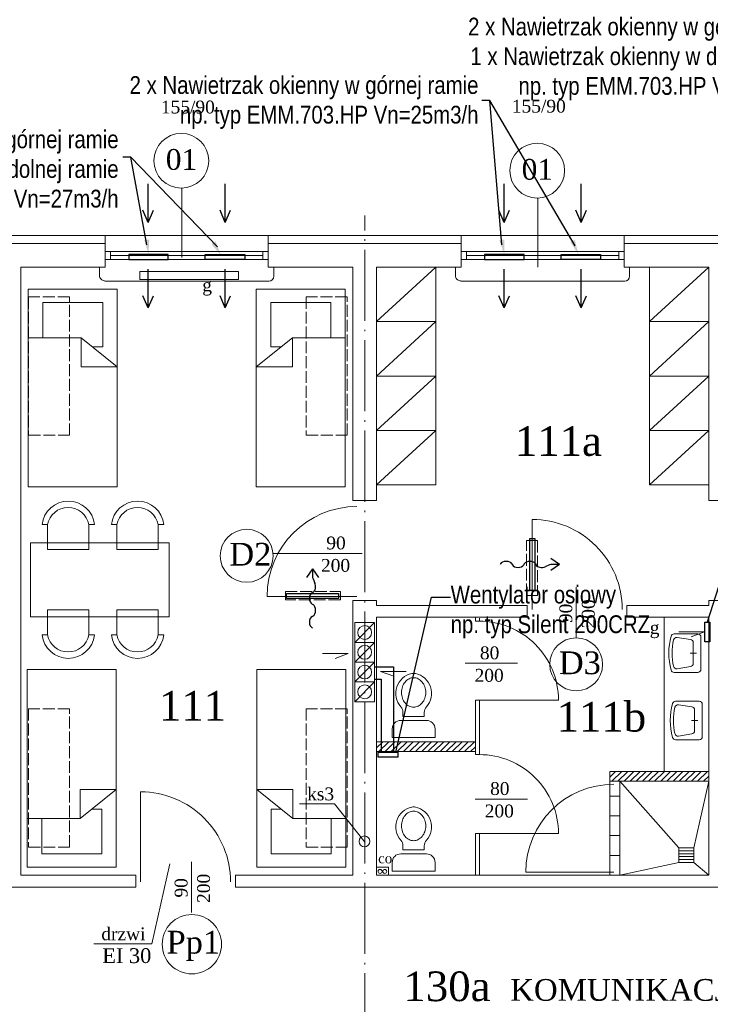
# Model space of a CAD drawing. Extents: x -26247 to 57310, y -7736 to 23659.
# Tile 6 of 15: x 17849 to 18548, y 9640 to 10636. Entities that reach past the tile are written whole.
import ezdxf
from ezdxf import colors
from ezdxf.entities.mleader import LeaderData, LeaderLine
from ezdxf.math import Vec2, Vec3

# ---------------------------------------------------------------- set-up
doc = ezdxf.new("R2010")
doc.units = 0
doc.header["$MEASUREMENT"] = 0
doc.linetypes.add('xref_PW-etapII$0$ACAD_ISO02W100', pattern=[15, 12, -3])
doc.linetypes.add('xref_PW-etapII$0$ACAD_ISO04W100', pattern=[30.5, 24, -3, 0.5, -3])
doc.layers.get('0').update_dxf_attribs({"color": 8, "linetype": 'CONTINUOUS'})
for name, color, linetype, lineweight in [('#2DL_SYM', 250, 'CONTINUOUS', 30), ('#Nawiew', 250, 'CONTINUOUS', 30), ('xref_PW-etapII$0$CIENKIE', 8, 'CONTINUOUS', 9), ('xref_PW-etapII$0$NAPIS', 8, 'CONTINUOUS', 9), ('xref_PW-etapII$0$OSIE', 8, 'xref_PW-etapII$0$ACAD_ISO04W100', 9), ('xref_PW-etapII$0$PRZERYW', 8, 'xref_PW-etapII$0$ACAD_ISO02W100', 9), ('xref_PW-etapII$0$SCIANY', 8, 'CONTINUOUS', 9), ('xref_PW-etapII$0$urzadzenia', 8, 'CONTINUOUS', 9), ('xref_PW-etapII$0$URZĄDZENIA', 8, 'CONTINUOUS', 9)]:
    doc.layers.add(name, color=color, linetype=linetype, lineweight=lineweight)
for name, color, linetype in [('#KS OPIS', 7, 'CONTINUOUS'), ('#WM_Tabelka pom', 7, 'CONTINUOUS'), ('CIENKIE', 8, 'CONTINUOUS')]:
    doc.layers.add(name, color=color, linetype=linetype)
doc.styles.get("Standard").update_dxf_attribs({"font": 'arial.ttf'})
doc.styles.add('xref_PW-etapII$0$NEWROMAN', font='TIMES.TTF')

# ---------------------------------------------------------------- blocks, each defined once
blk = doc.blocks.new('CPLS_455')
at = {"lineweight": 30}
for p, q in [((-0.4961523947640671, 0.008079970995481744), (-0.5, 1.13686837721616e-13)), ((-0.3038476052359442, 0.008079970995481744), (-0.2961523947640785, -0.008079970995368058)), ((-0.09615239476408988, 0.008079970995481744), (-0.1038476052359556, -0.008079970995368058)), ((0.09615239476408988, 0.008079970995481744), (0.1038476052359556, -0.008079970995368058)), ((0.5, 1.13686837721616e-13), (0.3500000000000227, 0.1000000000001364)), ((0.5, 1.13686837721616e-13), (0.3500000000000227, -0.09999999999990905)), ((0.5, 1.13686837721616e-13), (0.3710277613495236, 1.13686837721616e-13)), ((0.3307530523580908, -0.008468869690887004), (0.2591373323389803, -0.03998057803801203))]:
    blk.add_line(p, q, dxfattribs=at)
blk.add_arc((0.3710277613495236, -0.09999999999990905), 0.09999999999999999, 90, 113.7500250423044, dxfattribs=at)
for centre, major_axis, ratio, start_param, end_param in [((-0.3999999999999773, -0.00840329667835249), (-0.09999999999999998, 0), 0.5999999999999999, 3.419892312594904, 6.004885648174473), ((0, -0.00840329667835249), (-0.09999999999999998, 0), 0.6000000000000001, 3.419892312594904, 6.004885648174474), ((-0.1999999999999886, 0.008403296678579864), (0.09999999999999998, 9.999999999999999e-17), 0.6, 3.419892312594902, 6.004885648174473), ((0.1999999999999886, 0.008403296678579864), (0.09999999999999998, 0), 0.6000000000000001, 3.419892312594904, 5.345149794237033)]:
    blk.add_ellipse(centre, major_axis=major_axis, ratio=ratio, start_param=start_param, end_param=end_param, dxfattribs=at)
blk = doc.blocks.new('xref_PW-etapII$0$R056')
for p, q in [((-0.3320547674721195, 0.9984149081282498), (0.334611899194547, 0.9984149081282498)), ((-0.3320547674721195, 0.8650815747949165), (-0.3320547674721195, 0.9984149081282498)), ((0.334611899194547, 0.9984149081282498), (0.3346118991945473, 0.8650815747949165)), ((0.201278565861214, 0.731748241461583), (-0.1987214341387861, 0.731748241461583)), ((-0.1653881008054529, 0.6702006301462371), (0.001278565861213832, 0.6702006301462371)), ((-0.1653881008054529, 0.6702006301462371), (-0.1653881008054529, 0.6074354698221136)), ((0.1679452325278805, 0.6702006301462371), (0.001278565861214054, 0.6702006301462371)), ((0.1679452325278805, 0.6702006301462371), (0.1679452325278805, 0.6074354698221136))]:
    blk.add_line(p, q)
blk.add_lwpolyline([(0.001278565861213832, 0.06658816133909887, 0.1175142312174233), (0.07149093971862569, 0.0833211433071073, 0.104443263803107), (0.134659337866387, 0.1339908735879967, 0.09007089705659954), (0.1750442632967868, 0.2067066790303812, 0.08201000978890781), (0.1899074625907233, 0.296715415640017, 0.08201000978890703), (0.1750442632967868, 0.3867241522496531, 0.0900708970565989), (0.134659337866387, 0.4594399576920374, 0.1044432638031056), (0.07149093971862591, 0.510109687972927, 0.1175142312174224), (0.001278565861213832, 0.5268426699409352, 0.1175142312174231), (-0.06893380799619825, 0.5101096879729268, 0.1044432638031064), (-0.1321022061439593, 0.4594399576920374, 0.09007089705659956), (-0.1724871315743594, 0.3867241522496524, 0.08201000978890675), (-0.1873503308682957, 0.296715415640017, 0.08201000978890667), (-0.1724871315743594, 0.2067066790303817, 0.0900708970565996), (-0.1321022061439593, 0.1339908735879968, 0.1044432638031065), (-0.06893380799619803, 0.0833211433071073, 0.1175142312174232)], format="xyb", close=True)
for centre, radius, start, end in [((-0.1987214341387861, 0.8650815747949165), 0.1333333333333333, 180, 270), ((0.201278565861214, 0.8650815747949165), 0.1333333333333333, 270, 0), ((0.0377247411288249, 0.3112250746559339), 0.3149262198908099, 138.6390039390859, 258.4219483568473), ((-0.2987214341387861, 0.6074354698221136), 0.1333333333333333, 318.6390039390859, 0), ((-0.03516760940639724, 0.3112250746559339), 0.3149262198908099, 281.5780516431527, 41.36099606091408), ((0.3012785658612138, 0.6074354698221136), 0.1333333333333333, 180, 221.3609960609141), ((0.001278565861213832, 0.133327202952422), 0.1333333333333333, 258.4219483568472, 281.5780516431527)]:
    blk.add_arc(centre, radius, start, end)
blk = doc.blocks.new('xref_PW-etapII$0$R053')
for p, q in [((0, 0.6082824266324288), (0, 0)), ((0.9166666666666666, 0.6916157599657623), (0.08333333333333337, 0.6916157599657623)), ((0.5, 0.5749490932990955), (0.5, 0.4082824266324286)), ((0.9999999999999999, -1.665334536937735e-16), (0.9999999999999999, 0.6082824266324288)), ((0.09487853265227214, 0.07453731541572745), (0.1485485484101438, 0.4210379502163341)), ((0.7691001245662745, 0.4916157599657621), (0.2308998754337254, 0.4916157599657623)), ((0.9051214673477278, 0.07453731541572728), (0.8514514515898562, 0.4210379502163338))]:
    blk.add_line(p, q)
for centre, radius, start, end in [((0.08333333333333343, 0.6082824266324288), 0.08333333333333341, 90.00000000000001, 180), ((0.9166666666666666, 0.6082824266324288), 0.08333333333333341, 0, 90), ((0.2308998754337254, 0.4082824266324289), 0.08333333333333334, 90, 171.1953358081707), ((0.7691001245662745, 0.4082824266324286), 0.08333333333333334, 8.80466419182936, 90), ((0.08333333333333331, 0), 0.08333333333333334, 180, 254.0470482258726), ((0.1772298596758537, 0.0617817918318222), 0.08333333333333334, 171.1953358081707, 256.979782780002), ((0.8227701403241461, 0.06178179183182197), 0.08333333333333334, 283.0202172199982, 8.804664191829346), ((0.5, 1.457605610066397), 1.599323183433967, 254.0470482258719, 285.9529517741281), ((0.5, 1.457605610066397), 1.515989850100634, 256.9797827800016, 283.0202172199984), ((0.9166666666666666, -1.665334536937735e-16), 0.08333333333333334, 285.9529517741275, 0)]:
    blk.add_arc(centre, radius, start, end)
blk = doc.blocks.new('xref_PW-etapII$0$A$C783649DA')
at = {"layer": 'xref_PW-etapII$0$CIENKIE', "ltscale": 3}
for p, q in [((-2481.412451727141, 381.9943339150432), (-2516.842524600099, 381.9943339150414)), ((-2450.486482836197, 342.934211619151), (-2481.412451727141, 381.9943339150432))]:
    blk.add_line(p, q, dxfattribs=at)
blk.add_circle((-2451.149036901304, 344.1705418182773), 5.5, dxfattribs=at)
at = {"layer": 'xref_PW-etapII$0$NAPIS', "lineweight": 25, "ltscale": 3, "style": 'xref_PW-etapII$0$NEWROMAN'}
blk.add_text('ks3', height=13, dxfattribs=at).set_placement((-2509.117751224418, 385.6986706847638))
blk = doc.blocks.new('xref_PW-etapII')
at = {"layer": 'xref_PW-etapII$0$urzadzenia', "ltscale": 3}
h = blk.add_hatch(dxfattribs=at)
h.set_pattern_fill('ANSI31', color=256, scale=35, style=0)
h.set_pattern_definition([(45, (13922.01909676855, 5982.194754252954), (-3.093592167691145, 3.093592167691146), [])])
h.paths.add_polyline_path([(40123.30064004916, 15759.80888814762), (40123.30064004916, 15749.80888814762), (40223.30064004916, 15749.80888814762), (40223.30064004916, 15759.80888814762)])
at = {"layer": 'xref_PW-etapII$0$URZĄDZENIA', "ltscale": 3}
h = blk.add_hatch(dxfattribs=at)
h.set_pattern_fill('ANSI31', color=256, scale=35, style=0)
h.set_pattern_definition([(45, (13640.9678305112, 13992.39292871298), (-3.093592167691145, 3.093592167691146), [])])
h.paths.add_polyline_path([(40359.30064004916, 15729.80888814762), (40359.30064004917, 15719.80888814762), (40459.30064004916, 15719.80888814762), (40459.30064004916, 15729.80888814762)])
at = {"layer": 'xref_PW-etapII$0$CIENKIE', "color": 8, "ltscale": 3}
for p, q in [((39926.30064004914, 16249.80888814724), (39926.30064004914, 16319.88765112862)), ((40286.30064004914, 16239.80888814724), (40286.30064004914, 16309.88765112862)), ((39846.30064004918, 16271.80888814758), (40016.30064004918, 16271.80888814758)), ((40206.30064004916, 16271.80888814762), (40376.30064004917, 16271.80888814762)), ((39653.80064004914, 16263.80888814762), (39848.80064004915, 16263.80888814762)), ((40013.80064004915, 16263.80888814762), (40208.80064004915, 16263.80888814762)), ((40373.80064004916, 16263.80888814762), (40568.80064004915, 16263.80888814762)), ((39848.80064004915, 16255.67033162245), (40013.80064004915, 16255.67033162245)), ((39848.80064004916, 16247.67033162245), (40013.80064004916, 16247.67033162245)), ((39854.30064004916, 16255.67033162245), (39854.30064004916, 16247.67033162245)), ((39854.30064004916, 16251.67033162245), (40008.30064004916, 16251.67033162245)), ((40008.30064004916, 16255.67033162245), (40008.30064004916, 16247.67033162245)), ((40208.80064004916, 16255.67033162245), (40373.80064004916, 16255.67033162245)), ((40208.80064004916, 16247.67033162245), (40373.80064004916, 16247.67033162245)), ((40214.30064004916, 16255.67033162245), (40214.30064004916, 16247.67033162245)), ((40214.30064004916, 16251.67033162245), (40368.30064004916, 16251.67033162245)), ((40368.30064004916, 16255.67033162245), (40368.30064004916, 16247.67033162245)), ((39843.09293115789, 16240.23103689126), (39843.09293115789, 16231.2310368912)), ((40019.30064004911, 16239.80888814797), (40019.30064004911, 16230.80888814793)), ((40203.09293115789, 16240.23103689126), (40203.09293115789, 16231.2310368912)), ((40379.30064004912, 16239.80888814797), (40379.30064004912, 16230.80888814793)), ((40014.30064004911, 16225.80888814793), (39848.30064004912, 16225.80888814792)), ((40374.30064004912, 16225.80888814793), (40208.30064004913, 16225.80888814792)), ((40280.81882926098, 15893.6977401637), (40280.81882926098, 15984.6977401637)), ((40018.58634045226, 15950.3503006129), (40108.67529802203, 15950.3503006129)), ((40325.32887750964, 15864.76962701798), (40325.32887750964, 15916.0381506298)), ((40103.49738254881, 15906.77172454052), (40012.49738254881, 15906.77172454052)), ((40101.30064004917, 15860.29735957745), (40121.30064004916, 15880.29735957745)), ((40428.94072688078, 15871.01184588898), (40455.02857639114, 15871.01184588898)), ((40455.02857639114, 15871.01184588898), (40441.63213287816, 15866.07947848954)), ((40101.30064004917, 15840.29735957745), (40121.30064004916, 15860.29735957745)), ((40068.61971782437, 15849.05765718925), (40094.70756733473, 15849.05765718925)), ((40094.70756733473, 15849.05765718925), (40081.31112382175, 15844.12528978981)), ((40101.30064004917, 15820.29735957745), (40121.30064004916, 15840.29735957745)), ((40212.79574760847, 15839.13857324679), (40265.70959987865, 15839.13857324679)), ((40127.25747975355, 15830.98824237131), (40140.65392326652, 15826.05587497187)), ((40153.3453292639, 15830.98824237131), (40127.25747975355, 15830.98824237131)), ((40101.30064004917, 15800.29735957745), (40121.30064004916, 15820.29735957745)), ((39884.6371581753, 15618.10055725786), (39884.6371581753, 15709.10055725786)), ((40223.06395171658, 15701.86094095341), (40275.97780398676, 15701.86094095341)), ((39895.91488922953, 15555.27409156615), (39914.02594213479, 15636.12825558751)), ((39936.15568308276, 15587.09565592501), (39936.15568308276, 15638.36417953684)), ((40123.30064004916, 15632.80888814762), (40135.30064004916, 15632.80888814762)), ((39895.91488922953, 15555.27409156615), (39837.14657876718, 15555.27409156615))]:
    blk.add_line(p, q, dxfattribs=at)
at = {"layer": 'xref_PW-etapII$0$CIENKIE', "color": 8}
blk.add_line((40135.30064004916, 15632.80888814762), (40135.30064004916, 15624.80888814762), dxfattribs=at)
at = {"layer": 'xref_PW-etapII$0$CIENKIE', "ltscale": 3}
for centre, radius in [((39925.80501401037, 16347.60292598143), 27.71970608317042), ((40285.80501401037, 16337.60292598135), 27.71970608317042), ((39991.92860704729, 15947.9489774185), 26.76567023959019), ((40325.24646910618, 15838.08608127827), 26.76567023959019), ((40126.80912056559, 15628.59883410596), 2), ((40131.58142761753, 15628.59883410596), 2), ((39936.43877807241, 15554.96389982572), 30)]:
    blk.add_circle(centre, radius, dxfattribs=at)
at = {"layer": 'xref_PW-etapII$0$CIENKIE'}
for centre in [(40111.30064004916, 15870.29735957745), (40111.30064004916, 15850.29735957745), (40111.30064004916, 15830.29735957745), (40111.30064004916, 15810.29735957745)]:
    blk.add_circle(centre, 7, dxfattribs=at)
at = {"layer": 'xref_PW-etapII$0$CIENKIE', "ltscale": 3}
for centre, radius, start, end in [((39848.09293115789, 16231.2310368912), 5, 180, 270.0000000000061), ((40014.30064004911, 16230.80888814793), 5, 270.000000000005, 0), ((40208.09293115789, 16231.2310368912), 5, 180, 270.0000000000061), ((40374.30064004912, 16230.80888814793), 5, 270.000000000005, 0), ((40103.49738254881, 15906.77172454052), 91, 90.00000000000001, 180), ((40280.81882926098, 15893.6977401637), 91.00000000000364, 0, 90.00000000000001), ((39884.6371581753, 15618.10055725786), 91, 359.9999999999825, 90.00000000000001)]:
    blk.add_arc(centre, radius, start, end, dxfattribs=at)
at = {"layer": 'xref_PW-etapII$0$OSIE', "ltscale": 3}
blk.add_line((40111.30064004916, 14538.60882876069), (40111.30064004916, 16292.33902326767), dxfattribs=at)
at = {"layer": 'xref_PW-etapII$0$PRZERYW'}
for points in [[(39812.83204186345, 16209.80888814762), (39771.33204186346, 16209.80888814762), (39771.33204186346, 16069.80888814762), (39812.83204186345, 16069.80888814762)], [(40093.59021251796, 16209.80888814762), (40052.09021251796, 16209.80888814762), (40052.09021251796, 16069.80888814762), (40093.59021251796, 16069.80888814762)], [(40275.06497486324, 15963.2688016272), (40285.98273977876, 15963.2688016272), (40285.98273977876, 15907.80562962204), (40275.06497486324, 15907.80562962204)], [(40031.09068170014, 15911.80588870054), (40086.71454057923, 15911.80588870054), (40086.71454057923, 15903.25380970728), (40031.09068170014, 15903.25380970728)], [(39812.83204186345, 15793.20325724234), (39771.33204186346, 15793.20325724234), (39771.33204186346, 15653.20325724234), (39812.83204186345, 15653.20325724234)], [(40093.59021251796, 15793.20325724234), (40052.09021251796, 15793.20325724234), (40052.09021251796, 15653.20325724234), (40093.59021251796, 15653.20325724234)]]:
    blk.add_lwpolyline(points, close=True, dxfattribs=at)
at = {"layer": 'xref_PW-etapII$0$SCIANY', "ltscale": 3}
for p, q in [((39653.80064004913, 16271.80888814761), (39848.80064004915, 16271.80888814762)), ((39656.30064004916, 16271.80888814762), (39846.30064004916, 16271.80888814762)), ((39848.80064004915, 16271.80888814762), (39848.80064004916, 16239.80888814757)), ((40013.80064004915, 16271.80888814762), (40208.80064004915, 16271.80888814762)), ((40013.80064004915, 16271.80888814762), (40013.80064004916, 16239.80888814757)), ((40208.80064004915, 16271.80888814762), (40208.80064004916, 16239.80888814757)), ((40373.80064004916, 16271.80888814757), (40373.80064004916, 16239.80888814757)), ((40376.30064004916, 16271.80888814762), (40566.30064004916, 16271.80888814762)), ((39763.30064004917, 16239.80888814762), (39848.80064004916, 16239.80888814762)), ((40013.80064004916, 16239.80888814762), (40099.30064004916, 16239.80888814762)), ((40123.30064004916, 16239.80888814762), (40208.80064004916, 16239.80888814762)), ((40373.80064004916, 16239.80888814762), (40459.30064004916, 16239.80888814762)), ((40123.30064004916, 16003.80888814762), (40099.30064004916, 16003.80888814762)), ((40459.30064004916, 16003.80888814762), (40483.30064004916, 16003.80888814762)), ((40123.30064004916, 15902.80888814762), (40099.30064004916, 15902.80888814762)), ((40483.30064004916, 15902.80888814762), (40459.30064004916, 15902.80888814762)), ((40275.561795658, 15897.80888814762), (40123.30064004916, 15897.80888814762)), ((40275.561795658, 15885.80888814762), (40275.561795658, 15897.80888814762)), ((40376.561795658, 15885.80888814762), (40376.561795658, 15897.80888814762)), ((40459.30064004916, 15897.80888814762), (40376.561795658, 15897.80888814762)), ((40275.561795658, 15885.80888814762), (40123.30064004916, 15885.80888814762)), ((40459.30064004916, 15885.80888814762), (40376.561795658, 15885.80888814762)), ((40123.30064004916, 15759.80888814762), (40223.30064004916, 15759.80888814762)), ((40123.30064004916, 15749.80888814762), (40223.30064004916, 15749.80888814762)), ((40359.30064004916, 15729.80888814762), (40459.30064004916, 15729.80888814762)), ((40359.30064004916, 15719.80888814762), (40459.30064004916, 15719.80888814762)), ((39763.30064004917, 15624.80888814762), (39879.6371581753, 15624.80888814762)), ((39879.6371581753, 15624.80888814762), (39879.6371581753, 15612.80888814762)), ((39980.6371581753, 15624.80888814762), (39980.6371581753, 15612.80888814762)), ((39980.6371581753, 15624.80888814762), (40099.30064004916, 15624.80888814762)), ((40123.30064004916, 15624.80888814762), (40459.30064004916, 15624.80888814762)), ((39724.30064004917, 15612.80888814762), (39879.6371581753, 15612.80888814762)), ((39980.6371581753, 15612.80888814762), (40601.96412192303, 15612.80888814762))]:
    blk.add_line(p, q, dxfattribs=at)
at = {"layer": 'xref_PW-etapII$0$SCIANY'}
for p, q in [((39763.30064004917, 15624.80888814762), (39763.30064004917, 16239.80888814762)), ((40099.30064004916, 16003.80888814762), (40099.30064004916, 16239.80888814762)), ((40123.30064004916, 16003.80888814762), (40123.30064004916, 16239.80888814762)), ((40459.30064004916, 16003.80888814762), (40459.30064004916, 16239.80888814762)), ((40099.30064004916, 15624.80888814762), (40099.30064004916, 15902.80888814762)), ((40123.30064004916, 15897.80888814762), (40123.30064004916, 15902.80888814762)), ((40459.30064004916, 15897.80888814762), (40459.30064004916, 15902.80888814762)), ((40123.30064004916, 15624.80888814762), (40123.30064004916, 15885.80888814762)), ((40459.30064004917, 15624.80888814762), (40459.30064004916, 15885.80888814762)), ((40223.30064004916, 15749.80888814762), (40223.30064004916, 15759.80888814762)), ((40359.30064004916, 15719.80888814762), (40359.30064004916, 15729.80888814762))]:
    blk.add_line(p, q, dxfattribs=at)
at = {"layer": 'xref_PW-etapII$0$urzadzenia', "ltscale": 3}
for p, q in [((40123.30064004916, 16184.80888814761), (40183.30064004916, 16239.8088881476)), ((40399.30064004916, 16184.80888814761), (40459.30064004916, 16239.8088881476)), ((39861.01153053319, 16217.80888814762), (39771.0115305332, 16217.80888814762)), ((40001.58974956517, 16217.80888814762), (40091.58974956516, 16217.80888814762)), ((39846.36026741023, 16204.29331556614), (39785.66279365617, 16204.29331556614)), ((40016.24101268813, 16204.29331556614), (40076.93848644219, 16204.29331556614)), ((40123.30064004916, 16129.80888814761), (40183.30064004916, 16184.80888814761)), ((40123.30064004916, 16184.80888814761), (40183.30064004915, 16184.80888814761)), ((40399.30064004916, 16129.80888814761), (40459.30064004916, 16184.80888814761)), ((40399.30064004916, 16184.80888814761), (40459.30064004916, 16184.80888814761)), ((39824.43675844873, 16168.58126824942), (39771.0115305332, 16168.58126824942)), ((39861.0115305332, 16139.13709372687), (39824.43675844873, 16168.58126824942)), ((39824.43675844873, 16168.58126824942), (39824.43675844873, 16139.13709372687)), ((40001.58974956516, 16139.13709372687), (40038.16452164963, 16168.58126824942)), ((40038.16452164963, 16168.58126824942), (40091.58974956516, 16168.58126824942)), ((40038.16452164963, 16168.58126824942), (40038.16452164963, 16139.13709372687)), ((39846.36026741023, 16159.24140696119), (39836.03848624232, 16159.24140696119)), ((40016.24101268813, 16159.24140696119), (40026.56279385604, 16159.24140696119)), ((39861.01153053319, 16139.13709372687), (39824.43675844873, 16139.13709372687)), ((40001.58974956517, 16139.13709372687), (40038.16452164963, 16139.13709372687)), ((40123.30064004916, 16074.80888814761), (40183.30064004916, 16129.80888814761)), ((40123.30064004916, 16129.80888814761), (40183.30064004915, 16129.80888814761)), ((40399.30064004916, 16074.80888814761), (40459.30064004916, 16129.80888814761)), ((40399.30064004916, 16129.80888814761), (40459.30064004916, 16129.80888814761)), ((40123.30064004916, 16019.80888814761), (40183.30064004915, 16074.80888814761)), ((40123.30064004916, 16074.80888814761), (40183.30064004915, 16074.80888814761)), ((40399.30064004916, 16019.80888814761), (40459.30064004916, 16074.80888814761)), ((40399.30064004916, 16074.80888814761), (40459.30064004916, 16074.80888814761)), ((39861.0115305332, 16017.80888814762), (39771.0115305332, 16017.80888814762)), ((40001.58974956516, 16017.80888814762), (40091.58974956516, 16017.80888814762)), ((40123.30064004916, 16019.80888814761), (40183.30064004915, 16019.80888814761)), ((40399.30064004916, 16019.80888814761), (40459.30064004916, 16019.80888814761)), ((39913.38564188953, 15961.19819938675), (39773.38564188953, 15961.19819938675)), ((39773.38564188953, 15961.19819938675), (39773.38564188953, 15886.19819938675)), ((39913.38564188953, 15961.19819938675), (39913.38564188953, 15886.19819938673)), ((39913.38564188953, 15886.19819938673), (39773.38564188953, 15886.19819938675)), ((40101.30064004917, 15880.29735957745), (40101.30064004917, 15800.29735957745)), ((40121.30064004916, 15880.29735957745), (40121.30064004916, 15800.29735957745)), ((40223.30064004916, 15881.80888814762), (40227.30064004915, 15881.80888814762)), ((39859.96447582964, 15832.87365937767), (39769.96447582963, 15832.87365937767)), ((40002.1483116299, 15832.87365937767), (40092.1483116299, 15832.87365937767)), ((40223.30064004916, 15801.80888814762), (40307.30064004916, 15801.80888814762)), ((40223.30064004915, 15801.80888814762), (40227.30064004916, 15801.80888814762)), ((40223.30064004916, 15746.80888814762), (40227.30064004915, 15746.80888814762)), ((39823.38970374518, 15682.10127927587), (39823.38970374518, 15711.54545379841)), ((39859.96447582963, 15711.54545379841), (39823.38970374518, 15682.10127927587)), ((39859.96447582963, 15711.54545379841), (39823.38970374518, 15711.54545379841)), ((40002.1483116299, 15711.54545379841), (40038.72308371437, 15682.10127927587)), ((40002.14831162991, 15711.54545379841), (40038.72308371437, 15711.54545379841)), ((40038.72308371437, 15682.10127927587), (40038.72308371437, 15711.54545379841)), ((40359.30064004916, 15704.80888814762), (40369.30064004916, 15704.80888814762)), ((39845.31321270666, 15691.4411405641), (39834.99143153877, 15691.4411405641)), ((40016.79957475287, 15691.4411405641), (40027.12135592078, 15691.4411405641)), ((39823.38970374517, 15682.10127927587), (39769.96447582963, 15682.10127927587)), ((40038.72308371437, 15682.10127927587), (40092.1483116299, 15682.10127927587)), ((40359.30064004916, 15684.80888814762), (40369.30064004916, 15684.80888814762)), ((40223.30064004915, 15666.80888814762), (40227.30064004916, 15666.80888814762)), ((40223.30064004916, 15666.80888814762), (40307.30064004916, 15666.80888814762)), ((40359.30064004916, 15664.80888814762), (40369.30064004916, 15664.80888814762)), ((40429.1430279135, 15637.56318179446), (40429.1430279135, 15652.56318179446)), ((40429.1430279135, 15652.56318179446), (40444.1430279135, 15652.56318179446)), ((40429.1430279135, 15649.56318179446), (40444.1430279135, 15649.56318179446)), ((40444.1430279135, 15637.56318179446), (40444.1430279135, 15652.56318179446)), ((39845.31321270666, 15646.38923195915), (39784.61573895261, 15646.38923195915)), ((40016.79957475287, 15646.38923195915), (40077.49704850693, 15646.38923195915)), ((40359.30064004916, 15644.80888814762), (40369.30064004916, 15644.80888814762)), ((40429.1430279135, 15646.56318179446), (40444.1430279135, 15646.56318179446)), ((40429.1430279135, 15643.56318179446), (40444.1430279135, 15643.56318179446)), ((40429.1430279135, 15640.56318179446), (40444.1430279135, 15640.56318179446)), ((39859.96447582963, 15632.87365937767), (39769.96447582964, 15632.87365937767)), ((40002.14831162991, 15632.87365937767), (40092.1483116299, 15632.87365937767)), ((40429.1430279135, 15637.56318179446), (40444.1430279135, 15637.56318179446)), ((40274.28640832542, 15627.80888814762), (40363.28640832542, 15627.80888814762))]:
    blk.add_line(p, q, dxfattribs=at)
at = {"layer": 'xref_PW-etapII$0$urzadzenia'}
for p, q in [((40183.30064004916, 16239.80888814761), (40183.30064004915, 16019.80888814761)), ((40399.30064004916, 16239.80888814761), (40399.30064004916, 16019.80888814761)), ((39771.0115305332, 16217.80888814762), (39771.0115305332, 16017.80888814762)), ((39861.01153053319, 16217.80888814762), (39861.0115305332, 16017.80888814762)), ((40001.58974956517, 16217.80888814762), (40001.58974956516, 16017.80888814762)), ((40091.58974956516, 16217.80888814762), (40091.58974956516, 16017.80888814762)), ((39785.66279365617, 16204.29331556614), (39785.66279365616, 16168.58126824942)), ((39846.36026741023, 16204.29331556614), (39846.36026741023, 16159.24140696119)), ((39846.36026741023, 16204.29331556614), (39846.36026741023, 16159.24140696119)), ((40016.24101268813, 16204.29331556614), (40016.24101268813, 16159.24140696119)), ((40016.24101268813, 16204.29331556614), (40016.24101268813, 16159.24140696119)), ((40076.93848644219, 16204.29331556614), (40076.9384864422, 16168.58126824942)), ((40101.30064004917, 15880.29735957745), (40121.30064004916, 15880.29735957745)), ((40223.30064004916, 15885.80888814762), (40223.30064004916, 15881.80888814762)), ((40227.30064004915, 15884.80888814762), (40227.30064004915, 15881.80888814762)), ((40414.30064004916, 15885.80888814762), (40414.30064004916, 15729.80888814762)), ((40101.30064004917, 15860.29735957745), (40121.30064004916, 15860.29735957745)), ((40101.30064004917, 15840.29735957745), (40121.30064004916, 15840.29735957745)), ((39769.96447582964, 15632.87365937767), (39769.96447582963, 15832.87365937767)), ((39859.96447582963, 15632.87365937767), (39859.96447582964, 15832.87365937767)), ((40002.14831162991, 15632.87365937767), (40002.1483116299, 15832.87365937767)), ((40092.1483116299, 15632.87365937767), (40092.1483116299, 15832.87365937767)), ((40101.30064004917, 15820.29735957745), (40121.30064004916, 15820.29735957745)), ((40101.30064004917, 15800.29735957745), (40121.30064004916, 15800.29735957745)), ((40223.30064004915, 15801.80888814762), (40223.30064004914, 15759.80888814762)), ((40227.30064004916, 15801.80888814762), (40227.30064004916, 15746.80888814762)), ((40223.30064004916, 15749.80888814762), (40223.30064004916, 15746.80888814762)), ((39845.31321270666, 15646.38923195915), (39845.31321270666, 15691.4411405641)), ((39845.31321270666, 15646.38923195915), (39845.31321270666, 15691.4411405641)), ((40016.79957475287, 15646.38923195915), (40016.79957475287, 15691.4411405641)), ((40016.79957475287, 15646.38923195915), (40016.79957475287, 15691.4411405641)), ((39784.61573895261, 15646.38923195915), (39784.61573895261, 15682.10127927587)), ((40077.49704850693, 15646.38923195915), (40077.49704850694, 15682.10127927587)), ((40223.30064004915, 15666.80888814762), (40223.30064004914, 15624.80888814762)), ((40227.30064004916, 15666.80888814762), (40227.30064004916, 15624.80888814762))]:
    blk.add_line(p, q, dxfattribs=at)
blk.add_lwpolyline([(39883.73290012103, 16235.57195947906), (39983.73290012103, 16235.57195947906), (39983.73290012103, 16227.57195947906), (39883.73290012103, 16227.57195947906)], close=True, dxfattribs=at)
at = {"layer": 'xref_PW-etapII$0$URZĄDZENIA', "ltscale": 3}
for p, q in [((40359.30064004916, 15719.80888814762), (40359.30064004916, 15624.80888814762)), ((40429.1430279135, 15652.56318179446), (40369.30064004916, 15719.80888814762)), ((40369.30064004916, 15719.80888814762), (40369.30064004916, 15624.80888814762)), ((40444.1430279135, 15652.56318179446), (40459.30064004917, 15719.80888814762)), ((40429.1430279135, 15637.56318179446), (40369.30064004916, 15624.80888814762)), ((40444.1430279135, 15637.56318179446), (40459.30064004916, 15624.80888814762))]:
    blk.add_line(p, q, dxfattribs=at)
at = {"layer": 'xref_PW-etapII$0$URZĄDZENIA'}
for points in [[(39790.30553571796, 15979.50342561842), (39784.90608533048, 15979.50342561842, -0.8950139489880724), (39837.97488635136, 15979.50342561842), (39832.26691355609, 15979.50342561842, 0.8255392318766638), (39790.37754594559, 15979.46704864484), (39790.37754594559, 15954.22025390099), (39832.26691355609, 15954.22025390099), (39832.26691355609, 15979.50342561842)], [(39860.41178659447, 15979.50342561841), (39855.01233620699, 15979.50342561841, -0.8950139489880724), (39908.08113722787, 15979.50342561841), (39902.3731644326, 15979.50342561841, 0.8255392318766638), (39860.4837968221, 15979.46704864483), (39860.48379682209, 15954.22025390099), (39902.3731644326, 15954.22025390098), (39902.3731644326, 15979.50342561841)], [(39790.30553571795, 15867.89297315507), (39784.90608533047, 15867.89297315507, 0.8950139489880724), (39837.97488635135, 15867.89297315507), (39832.26691355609, 15867.89297315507, -0.8255392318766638), (39790.37754594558, 15867.92935012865), (39790.37754594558, 15893.1761448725), (39832.26691355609, 15893.1761448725), (39832.26691355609, 15867.89297315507)], [(39860.41178659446, 15867.89297315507), (39855.01233620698, 15867.89297315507, 0.8950139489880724), (39908.08113722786, 15867.89297315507), (39902.3731644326, 15867.89297315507, -0.8255392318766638), (39860.48379682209, 15867.92935012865), (39860.48379682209, 15893.1761448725), (39902.3731644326, 15893.1761448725), (39902.3731644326, 15867.89297315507)]]:
    blk.add_lwpolyline(points, format="xyb", dxfattribs=at)
at = {"layer": 'xref_PW-etapII$0$URZĄDZENIA', "ltscale": 3}
for centre, radius, start, end in [((40227.30064004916, 15801.80888814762), 80, 359.9999999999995, 90.00000000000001), ((40227.30064004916, 15666.80888814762), 80, 359.9999999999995, 90.00000000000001), ((40363.28640832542, 15627.80888814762), 89, 90, 180)]:
    blk.add_arc(centre, radius, start, end, dxfattribs=at)
at = {"layer": 'xref_PW-etapII$0$urzadzenia', "ltscale": 3}
blk.add_blockref('xref_PW-etapII$0$A$C783649DA', (42562.21472114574, 15314.83714808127), dxfattribs=at)
at = {"layer": 'xref_PW-etapII$0$URZĄDZENIA', "lineweight": 25, "ltscale": 3}
for name, p, xscale, yscale, zscale, rotation in [('xref_PW-etapII$0$R053', (40424.45611001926, 15829.97140085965), -39, 39, 39, 270.0000000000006), ('xref_PW-etapII$0$R056', (40160.87740145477, 15828.93272093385), 65, 65, 65, 180.0000000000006), ('xref_PW-etapII$0$R053', (40425.86628943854, 15761.84553820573), -39, 39, 39, 270.0000000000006), ('xref_PW-etapII$0$R056', (40160.87740145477, 15693.93272093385), 65, 65, 65, 180.0000000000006)]:
    blk.add_blockref(name, p, dxfattribs=dict(at, xscale=xscale, yscale=yscale, zscale=zscale, rotation=rotation))
at = {"layer": 'xref_PW-etapII$0$NAPIS', "lineweight": 25, "ltscale": 3, "style": 'xref_PW-etapII$0$NEWROMAN'}
for s, height, p in [('155/90', 13, (39905.12999578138, 16395.43431420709)), ('155/90', 13, (40260.17236242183, 16396.29578432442)), ('01', 21, (39910.1103541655, 16338.39951032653)), ('01', 21, (40270.1103541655, 16328.39951032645)), ('g', 13, (39947.00462953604, 16215.43086809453)), ('111a', 30, (40263.17102546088, 16049.04759422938)), ('D2', 23, (39974.41141731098, 15938.03743726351)), ('90', 13, (40072.48199163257, 15954.4253754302)), ('200', 13, (40067.08530493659, 15931.71285495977)), ('g', 13, (40399.64154787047, 15868.82204115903)), ('80', 13, (40227.87096483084, 15843.21364806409)), ('D3', 23, (40307.72927936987, 15828.17454112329)), ('200', 13, (40222.47427813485, 15820.50112759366)), ('111', 30, (39903.12922564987, 15781.14970038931)), ('111b', 30, (40305.41793602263, 15770.09656076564)), ('80', 13, (40238.13916893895, 15705.93601577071)), ('200', 13, (40232.74248224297, 15683.22349530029)), ('co', 10, (40124.9285511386, 15636.85210044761)), ('drzwi  ', 13, (39844.87135214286, 15558.97842833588)), ('Pp1', 23, (39910.93206128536, 15545.55144559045)), ('  EI 30', 15, (39834.4450084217, 15535.92750686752)), ('130a', 30, (40150.50061785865, 15497.40593019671)), ('KOMUNIKACJA', 22, (40258.52471002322, 15497.72650914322))]:
    blk.add_text(s, height=height, dxfattribs=at).set_placement(p)
for s, p in [('90', (40321.25380269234, 15879.84484424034)), ('200', (40343.96632316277, 15874.44815754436)), ('90', (39932.08060826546, 15602.17087314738)), ('200', (39954.79312873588, 15596.77418645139))]:
    blk.add_text(s, height=13, rotation=90, dxfattribs=at).set_placement(p)

msp = doc.modelspace()

# ---------------------------------------------------------------- linework, layer by layer
at = {"layer": '#2DL_SYM'}
for points in [[(18365.48024523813, 10058.74286648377), (18365.48024523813, 10111.24286648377), (18370.48024523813, 10111.24286648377), (18370.48024523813, 10058.74286648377)], [(18171.92863940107, 10050.5259385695), (18119.42863940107, 10050.5259385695), (18119.42863940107, 10055.5259385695), (18171.92863940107, 10055.5259385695)]]:
    msp.add_lwpolyline(points, close=True, dxfattribs=at)
at = {"layer": '#KS OPIS', "lineweight": 30}
for points in [[(18542.69948074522, 10006.59719124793), (18542.69948074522, 10026.59719124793), (18547.69948074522, 10026.59719124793), (18547.69948074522, 10006.59719124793)], [(18212, 9895), (18232, 9895), (18232, 9890), (18212, 9890)]]:
    msp.add_lwpolyline(points, close=True, dxfattribs=at)
at = {"layer": '#Nawiew'}
for p, q in [((17979.44375391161, 10430.85570263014), (17979.44375391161, 10469.98383992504)), ((18057.48035951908, 10430.85570263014), (18057.48035951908, 10469.98383992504)), ((18339.44375391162, 10430.85570263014), (18339.44375391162, 10469.98383992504)), ((18417.48035951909, 10430.85570263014), (18417.48035951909, 10469.98383992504)), ((17979.44375391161, 10430.85570263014), (17974.06048649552, 10443.23415508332)), ((17979.44375391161, 10430.85570263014), (17984.82702132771, 10443.23415508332)), ((18057.48035951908, 10430.85570263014), (18052.09709210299, 10443.23415508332)), ((18057.48035951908, 10430.85570263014), (18062.86362693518, 10443.23415508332)), ((18339.44375391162, 10430.85570263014), (18334.06048649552, 10443.23415508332)), ((18339.44375391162, 10430.85570263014), (18344.82702132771, 10443.23415508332)), ((18417.48035951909, 10430.85570263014), (18412.09709210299, 10443.23415508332)), ((18417.48035951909, 10430.85570263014), (18422.86362693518, 10443.23415508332)), ((17979.44375391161, 10344.48171784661), (17979.44375391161, 10383.60985514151)), ((18057.48035951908, 10344.48171784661), (18057.48035951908, 10383.60985514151)), ((18339.44375391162, 10344.48171784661), (18339.44375391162, 10383.60985514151)), ((18417.48035951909, 10344.48171784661), (18417.48035951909, 10383.60985514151)), ((17979.44375391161, 10344.48171784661), (17974.06048649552, 10356.86017029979)), ((17979.44375391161, 10344.48171784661), (17984.82702132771, 10356.86017029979)), ((18057.48035951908, 10344.48171784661), (18052.09709210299, 10356.86017029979)), ((18057.48035951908, 10344.48171784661), (18062.86362693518, 10356.86017029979)), ((18339.44375391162, 10344.48171784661), (18334.06048649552, 10356.86017029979)), ((18339.44375391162, 10344.48171784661), (18344.82702132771, 10356.86017029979)), ((18417.48035951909, 10344.48171784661), (18412.09709210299, 10356.86017029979)), ((18417.48035951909, 10344.48171784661), (18422.86362693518, 10356.86017029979))]:
    msp.add_line(p, q, dxfattribs=at)
for points in [[(17999.75609484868, 10398.46545833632), (17959.75609484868, 10398.46545833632), (17959.75609484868, 10393.46545833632), (17999.75609484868, 10393.46545833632)], [(18037.16801858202, 10398.46545833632), (18077.16801858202, 10398.46545833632), (18077.16801858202, 10393.46545833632), (18037.16801858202, 10393.46545833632)], [(18359.75609484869, 10398.46545833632), (18319.75609484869, 10398.46545833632), (18319.75609484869, 10393.46545833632), (18359.75609484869, 10393.46545833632)], [(18397.16801858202, 10398.46545833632), (18437.16801858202, 10398.46545833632), (18437.16801858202, 10393.46545833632), (18397.16801858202, 10393.46545833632)]]:
    msp.add_lwpolyline(points, close=True, dxfattribs=at)
at = {"layer": '#WM_Tabelka pom', "linetype": 'ByBlock', "lineweight": -2}
for p, q in [((18324.96510078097, 10554.26627572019), (18316.96510078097, 10554.26627572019)), ((18337.19309703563, 10408.24487111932), (18324.93711907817, 10554.26627572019)), ((18411.31640852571, 10407.27699915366), (18324.93711907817, 10554.26627572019)), ((17961.81261972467, 10497.03261067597), (17953.81261972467, 10497.03261067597)), ((17978.08192709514, 10408.37173762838), (17961.81261972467, 10497.03261067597)), ((18049.48039353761, 10406.34569207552), (17961.81261972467, 10497.03261067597))]:
    msp.add_line(p, q, dxfattribs=at)
at = {"layer": '#WM_Tabelka pom'}
for points in [[(17975.59754721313, 10413.09270966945), (17979.75609484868, 10398.46545833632), (17980.56630697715, 10413.6507655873)], [(18043.32401023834, 10409.21218611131), (18053.15834090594, 10397.61322321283), (18047.61742148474, 10411.77472779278)], [(18334.72986157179, 10412.81770481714), (18339.75609484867, 10398.46545833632), (18339.65633249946, 10413.67203742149)], [(18406.50343635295, 10411.30173081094), (18414.6569698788, 10398.46545833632), (18411.10728329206, 10413.25226749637)]]:
    msp.add_solid(points, dxfattribs=at)
at = {"ltscale": 3}
for points in [[(18208, 9981.5), (18227.5, 9981.5), (18227.5, 9895.600001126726)], [(18208, 9969), (18215, 9969), (18215, 9895.600001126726)]]:
    msp.add_lwpolyline(points, dxfattribs=at)

# ---------------------------------------------------------------- block references
at = {"layer": '#2DL_SYM', "xscale": 60, "yscale": 60, "zscale": 60}
msp.add_blockref('CPLS_455', (18365.5914680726, 10084.97722409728), dxfattribs=at)
at = {"layer": '#2DL_SYM', "xscale": 60, "yscale": 60, "zscale": 60, "rotation": 90.00000000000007}
msp.add_blockref('CPLS_455', (18145.69428178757, 10050.63716140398), dxfattribs=at)
at = {"layer": 'CIENKIE', "ltscale": 3}
msp.add_blockref('xref_PW-etapII', (-21912.83858333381, -5854.204873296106), dxfattribs=at)

# ---------------------------------------------------------------- texts
at = {"layer": '#WM_Tabelka pom', "char_height": 18, "attachment_point": 9}
for s, insert in [('\\fArial Narrow|b0|i0|c238;2 x Nawietrzak okienny w górnej ramie\\P1 x Nawietrzak okienny w dolnej ramie \\Pnp. typ EMM.703.HP Vn=27m3/h', (18656.02152362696, 10554.66965953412)), ('{\\fArial Narrow|b0|i0|c238|p34;2 x Nawietrzak okienny w górnej ramie \\Pnp. typ EMM.703.HP Vn=25m3/h}', (18313.58544652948, 10525.56877260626)), ('\\fArial Narrow|b0|i0|c238;2 x Nawietrzak okienny w górnej ramie\\P1 x Nawietrzak okienny w dolnej ramie \\Pnp. typ EMM.703.HP Vn=27m3/h', (17949.51274015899, 10440.64846891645))]:
    msp.add_mtext(s, dxfattribs=dict(at, insert=insert))

# ---------------------------------------------------------------- leaders
at = {"layer": '#WM_Tabelka pom'}
ml = msp.add_multileader_mtext('Standard', dxfattribs=at)
ml.set_content('\\fArial Narrow|b0|i0|c238;Wentylator osiowy\\Pnp. typ Silent 300CRZ', color=256)
ml.set_leader_properties()
ml.build(insert=Vec2(0, 0))
ml.multileader.update_dxf_attribs({"text_right_attachment_type": 6, "dogleg_length": 0.36, "arrow_head_size": 0.18})
ctx = ml.context
ctx.base_point, ctx.char_height, ctx.arrow_head_size, ctx.landing_gap_size, ctx.plane_origin = Vec3(18632.29384941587, 10240.43738250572), 18, 0.18, 0.09, Vec3(18632.38384941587, 10249.43738250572)
ctx.right_attachment = 6
notes = []
notes.append((ctx, [(0, (1, 1, 0), (18613.13950472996, 10240.44371830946), (1, 0), 19.15434468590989, [(0, [(18545.19948074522, 10026.59719124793)], 0, [])])]))
ctx.mtext.insert = Vec3(18632.38384941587, 10252.0833579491)
ml = msp.add_multileader_mtext('Standard', dxfattribs=at)
ml.set_content('\\fArial Narrow|b0|i0|c238;Wentylator osiowy\\Pnp. typ Silent 200CRZ', color=256)
ml.set_leader_properties()
ml.build(insert=Vec2(0, 0))
ml.multileader.update_dxf_attribs({"text_right_attachment_type": 6, "dogleg_length": 0.36, "arrow_head_size": 0.18})
ctx = ml.context
ctx.base_point, ctx.char_height, ctx.arrow_head_size, ctx.landing_gap_size, ctx.plane_origin = Vec3(18285.34570173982, 10051.86136423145), 18, 0.18, 0.09, Vec3(18266.64135705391, 10063.50100387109)
ctx.right_attachment = 6
notes.append((ctx, [(0, (1, 1, 0), (18266.19135705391, 10051.86136423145), (1, 0), 19.15434468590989, [(0, [(18230, 9895)], 0, [])])]))
ctx.mtext.insert = Vec3(18285.43570173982, 10063.50100387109)
for ctx, leaders in notes:
    for number, flags, end, landing, length, lines in leaders:
        leader = LeaderData()
        leader.index, (leader.has_last_leader_line, leader.has_dogleg_vector, leader.attachment_direction) = number, flags
        leader.last_leader_point, leader.dogleg_vector, leader.dogleg_length = Vec3(end), Vec3(landing), length
        for number, points, colour, breaks in lines:
            line = LeaderLine()
            line.index, line.vertices, line.color, line.breaks = number, Vec3.list(points), colors.encode_raw_color(colour), breaks
            leader.lines.append(line)
        ctx.leaders.append(leader)

doc.saveas('drawing.dxf')
